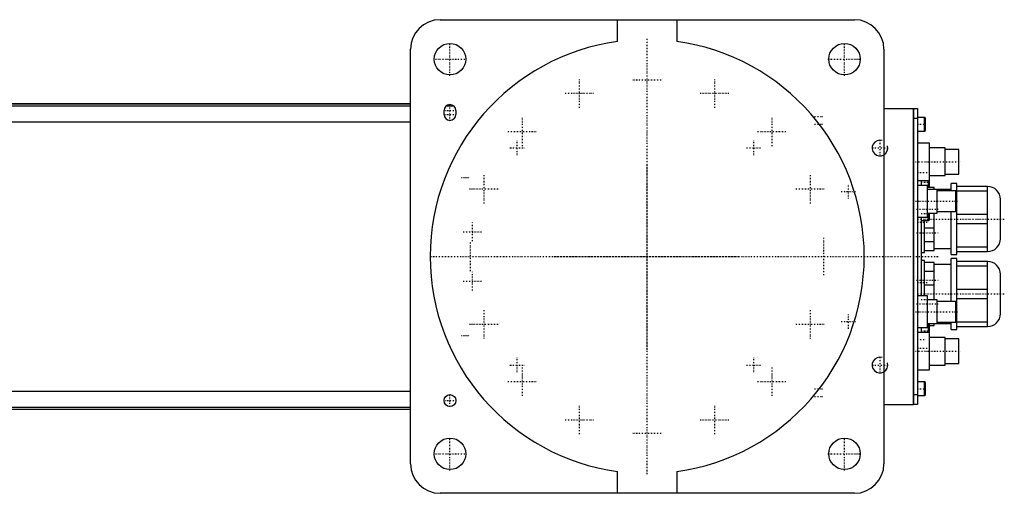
# Model space of a CAD drawing. Extents: x -906 to 181, y -120 to 120.
# Tile 5 of 5: x -318 to 181, y -120 to 120. Entities that reach past the tile are written whole.
import ezdxf

# ---------------------------------------------------------------- set-up
doc = ezdxf.new("R2010")
doc.units = 0
doc.linetypes.add('CENTER', pattern=[1.5, 0.45, -0.5, 0.05, -0.5])
for name, color, linetype in [('AM_0', 7, 'CONTINUOUS'), ('AM_10', 7, 'CONTINUOUS'), ('AM_7', 7, 'CENTER')]:
    doc.layers.add(name, color=color, linetype=linetype)

msp = doc.modelspace()

# ---------------------------------------------------------------- linework, layer by layer
at = {"layer": 'AM_0', "color": 7, "linetype": 'CONTINUOUS'}
for p, q in [((-105, 120), (105, 120)), ((-15, 108.97), (-15, 120)), ((15, 120), (15, 108.97)), ((-120, -105), (-120, 105)), ((120, 105), (120, -105)), ((-120, 77.32), (-390.79, 77.32)), ((-390.6, 77.28), (-120, 77.28)), ((-386.5, 76.29), (-120, 76.29)), ((-101.93, 76.29), (-98.07, 76.29)), ((120, 75), (135, 75)), ((135, -75), (135, 75)), ((135, 74.95), (135.05, 74.95)), ((135.05, 75), (135.05, -75)), ((135.05, 75), (137, 75)), ((137, 75), (137, -75)), ((-103, 72), (-103, 74)), ((-97, 74), (-97, 72)), ((135, 69.95), (135.05, 69.95)), ((137, 70), (135.05, 70)), ((140.6, 70.5), (137, 70.5)), ((141, 70.1), (140.6, 70.5)), ((140.6, 63.5), (140.6, 70.5)), ((141, 63.9), (141, 70.1)), ((-367.3, 68.3), (-120, 68.3)), ((137, 63.5), (140.6, 63.5)), ((140.6, 63.5), (141, 63.9)), ((143, 57.5), (137, 57.5)), ((143, 35), (143, 57.5)), ((151, 55), (143, 55)), ((151, 41), (151, 55)), ((158, 54.25), (151, 54.25)), ((158, 41.75), (158, 54.25)), ((143, 41), (151, 41)), ((151, 41.75), (158, 41.75)), ((137, 38.5), (143, 38.5)), ((142, 36), (137, 36)), ((139, 36), (139, 38.5)), ((142, 20), (142, 36)), ((145.5, 35), (142, 35)), ((142.6, 35), (142.6, 38.5)), ((145.5, 34), (145.5, 35)), ((157, 37), (154, 37)), ((154, 33.27), (154, 37)), ((157, 1), (157, 37)), ((172.5, 35.5), (157, 35.5)), ((172.5, 2.5), (172.5, 35.5)), ((154, 34), (142, 34)), ((147, 22), (147, 34)), ((156.5, 33.25), (147, 33.25)), ((156.5, 22.75), (156.5, 33.25)), ((157, 33.2), (172.5, 33.2)), ((179, 9), (179, 29)), ((137, 20), (142, 20)), ((139, -20), (139, 20)), ((142, 22), (147, 22)), ((142.6, 18.25), (142.6, 22)), ((143, 18.65), (143, 22)), ((145.5, 3), (145.5, 22)), ((147, 22.75), (156.5, 22.75)), ((154, 1), (154, 22.75)), ((172.5, 21.3), (157, 21.3)), ((139, 18.25), (142.6, 18.25)), ((140.5, 2), (140.5, 18.25)), ((142.6, 18.25), (143, 18.65)), ((157, 16.7), (172.5, 16.7)), ((140.5, 14.49), (145.5, 14.49)), ((145.5, 7.51), (140.5, 7.51)), ((139, 2), (140.5, 2)), ((140.5, 3), (145.5, 3)), ((145.5, 4), (154, 4)), ((154, 1), (157, 1)), ((172.5, 4.8), (157, 4.8)), ((157, 2.5), (172.5, 2.5)), ((140.5, -2), (139, -2)), ((140.5, -20), (140.5, -2)), ((145.5, -3), (140.5, -3)), ((145.5, -22), (145.5, -3)), ((154, -4), (145.5, -4)), ((157, -1), (154, -1)), ((154, -22.75), (154, -1)), ((157, -37), (157, -1)), ((172.5, -2.5), (157, -2.5)), ((157, -4.8), (172.5, -4.8)), ((172.5, -35.5), (172.5, -2.5)), ((140.5, -7.51), (145.5, -7.51)), ((179, -29), (179, -9)), ((145.5, -14.49), (140.5, -14.49)), ((172.5, -16.7), (157, -16.7)), ((142, -20), (137, -20)), ((142, -36), (142, -20)), ((147, -22), (142, -22)), ((147, -34), (147, -22)), ((156.5, -22.75), (147, -22.75)), ((156.5, -33.25), (156.5, -22.75)), ((157, -21.3), (172.5, -21.3)), ((142, -34), (154, -34)), ((142.6, -34.17), (142, -34.17)), ((143, -34.57), (142.6, -34.17)), ((142.6, -38.5), (142.6, -34.17)), ((143, -57.5), (143, -34.57)), ((145.5, -35), (145.5, -34)), ((147, -33.25), (156.5, -33.25)), ((154, -37), (154, -33.27)), ((172.5, -33.2), (157, -33.2)), ((137, -36), (142, -36)), ((143, -38.5), (137, -38.5)), ((139, -38.5), (139, -36)), ((143, -35), (145.5, -35)), ((154, -37), (157, -37)), ((157, -35.5), (172.5, -35.5)), ((151, -41), (143, -41)), ((151, -55), (151, -41)), ((158, -41.75), (151, -41.75)), ((158, -54.25), (158, -41.75)), ((151, -54.25), (158, -54.25)), ((137, -57.5), (143, -57.5)), ((143, -55), (151, -55)), ((140.6, -63.5), (137, -63.5)), ((141, -63.9), (140.6, -63.5)), ((140.6, -70.5), (140.6, -63.5)), ((141, -70.1), (141, -63.9)), ((-367.3, -68.3), (-120, -68.3)), ((135, -69.95), (135.05, -69.95)), ((135.05, -70), (137, -70)), ((137, -70.5), (140.6, -70.5)), ((140.6, -70.5), (141, -70.1)), ((-390.79, -77.32), (-120, -77.32)), ((-390.6, -77.28), (-120, -77.28)), ((-386.5, -76.29), (-120, -76.29)), ((120, -75), (135, -75)), ((135, -74.95), (135.05, -74.95)), ((137, -75), (135.05, -75)), ((-15, -120), (-15, -108.97)), ((15, -108.97), (15, -120)), ((105, -120), (-105, -120))]:
    msp.add_line(p, q, dxfattribs=at)
for centre, radius in [((-100, 100), 8), ((100, 100), 8), ((-100, -73), 3), ((-100, -100), 8), ((100, -100), 8)]:
    msp.add_circle(centre, radius, dxfattribs=at)
for centre, radius, start, end in [((-105, 105), 15, 90, 180), ((105, 105), 15, 0, 90), ((0, 0), 110, 97.8375, 262.1625), ((0, 0), 110, 277.8375, 82.1625), ((-100, 74), 3, 0, 180), ((-100, 72), 3, 180, 0), ((172.5, 29), 6.5, 0, 90), ((172.5, 9), 6.5, 270, 0), ((172.5, -9), 6.5, 0, 90), ((172.5, -29), 6.5, 270, 0), ((-105, -105), 15, 180, 270), ((105, -105), 15, 270, 0)]:
    msp.add_arc(centre, radius, start, end, dxfattribs=at)
at = {"layer": 'AM_10', "color": 7, "linetype": 'CONTINUOUS'}
for centre in [(118, 55), (118, -55)]:
    msp.add_arc(centre, 4, 75, 15, dxfattribs=at)
at = {"layer": 'AM_7', "color": 4, "linetype": 'CENTER'}
for p, q in [((0, -110.25), (0, 110.25)), ((-100, 91.6), (-100, 108.4)), ((100, 91.6), (100, 108.4)), ((-108.4, 100), (-91.6, 100)), ((91.6, 100), (108.4, 100)), ((-34.25, 75.34), (-34.25, 90.04)), ((34.25, 75.34), (34.25, 90.04)), ((-7.35, 89.5), (7.35, 89.5)), ((-41.6, 82.69), (-26.9, 82.69)), ((26.9, 82.69), (41.6, 82.69)), ((-100, 68.85), (-100, 77.15)), ((-103.15, 74), (-96.85, 74)), ((-103.15, 72), (-96.85, 72)), ((-63.29, 55.94), (-63.29, 70.64)), ((63.29, 55.94), (63.29, 70.64)), ((84.8, 71), (89.2, 71)), ((84.8, 67), (89.2, 67)), ((136.8, 67), (141.2, 67)), ((-70.64, 63.29), (-55.94, 63.29)), ((55.94, 63.29), (70.64, 63.29)), ((-69.67, 55), (-62.33, 55)), ((-66, 51.32), (-66, 58.67)), ((50.33, 55), (57.67, 55)), ((54, 51.32), (54, 58.67)), ((113.8, 55), (122.2, 55)), ((118, 50.8), (118, 59.2)), ((0, -47.25), (0, 47.25)), ((135.95, 48), (159.05, 48)), ((-94.2, 40), (-89.8, 40)), ((-82.69, 26.9), (-82.69, 41.6)), ((82.69, 26.9), (82.69, 41.6)), ((136.75, 42.5), (142.25, 42.5)), ((102, 29.32), (102, 36.67)), ((138.8, 37.67), (143.2, 37.67)), ((-90.04, 34.25), (-75.34, 34.25)), ((75.34, 34.25), (90.04, 34.25)), ((98.33, 33), (105.67, 33)), ((136.03, 28), (157.47, 28)), ((136.5, 24), (147.5, 24)), ((138.8, 21.75), (143.2, 21.75)), ((-88.6, 7.77), (-88.6, 17.22)), ((136.75, 17.4), (142.25, 17.4)), ((137, 19), (181, 19)), ((-93.32, 12.5), (-83.88, 12.5)), ((136.5, 12), (147.5, 12)), ((-89.5, -7.35), (-89.5, 7.35)), ((89.5, -9.45), (89.5, 9.45)), ((-110.25, 0), (147.5, 0)), ((-47.25, 0), (47.25, 0)), ((-88.6, -17.23), (-88.6, -7.78)), ((-93.32, -12.5), (-83.88, -12.5)), ((136.5, -12), (147.5, -12)), ((136.75, -13.15), (142.25, -13.15)), ((137, -19), (181, -19)), ((136.5, -24), (147.5, -24)), ((138.8, -21.75), (143.2, -21.75)), ((-82.69, -41.6), (-82.69, -26.9)), ((82.69, -41.6), (82.69, -26.9)), ((102, -36.68), (102, -29.33)), ((136.03, -28), (157.47, -28)), ((-90.04, -34.25), (-75.34, -34.25)), ((75.34, -34.25), (90.04, -34.25)), ((98.33, -33), (105.67, -33)), ((138.8, -37.67), (143.2, -37.67)), ((-94.2, -40), (-89.8, -40)), ((136.81, -42), (140.88, -42)), ((135.95, -48), (159.05, -48)), ((136.75, -46.45), (142.25, -46.45)), ((-66, -58.68), (-66, -51.33)), ((54, -58.68), (54, -51.33)), ((118, -59.2), (118, -50.8)), ((-69.67, -55), (-62.33, -55)), ((-63.29, -70.64), (-63.29, -55.94)), ((50.33, -55), (57.67, -55)), ((63.29, -70.64), (63.29, -55.94)), ((113.8, -55), (122.2, -55)), ((-70.64, -63.29), (-55.94, -63.29)), ((55.94, -63.29), (70.64, -63.29)), ((-100, -76.15), (-100, -69.85)), ((84.8, -67), (89.2, -67)), ((136.8, -67), (141.2, -67)), ((-103.15, -73), (-96.85, -73)), ((84.8, -71), (89.2, -71)), ((-34.25, -90.04), (-34.25, -75.34)), ((34.25, -90.04), (34.25, -75.34)), ((-41.6, -82.69), (-26.9, -82.69)), ((26.9, -82.69), (41.6, -82.69)), ((-7.35, -89.5), (7.35, -89.5)), ((-100, -108.4), (-100, -91.6)), ((100, -108.4), (100, -91.6)), ((-108.4, -100), (-91.6, -100)), ((91.6, -100), (108.4, -100))]:
    msp.add_line(p, q, dxfattribs=at)

doc.saveas('drawing.dxf')
